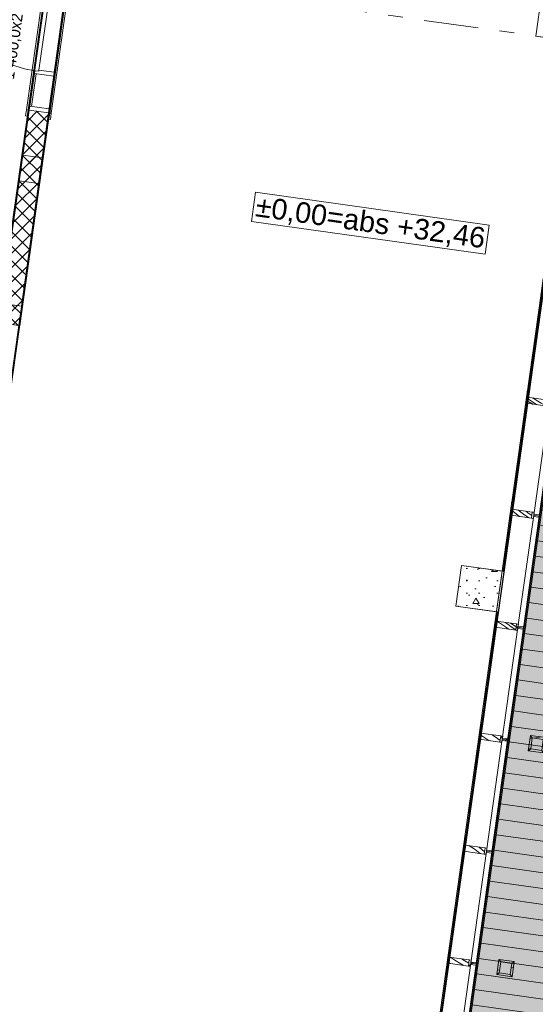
# Model space of a CAD drawing. Header units: millimetres. Extents: x 74467 to 235410, y -65 to 114857.
# Tile 61 of 256: x 92252 to 97268, y 82462 to 92040. Entities that reach past the tile are written whole.
import ezdxf
from ezdxf.enums import TextEntityAlignment as Align

# ---------------------------------------------------------------- set-up
doc = ezdxf.new("R2010")
doc.units = ezdxf.units.MM
doc.header["$MEASUREMENT"] = 0
doc.linetypes.add('Katkend topelt', pattern=[1093.611073, 529.166651, -211.666656, 141.111112, -211.666656])
doc.linetypes.add('Wipeout_Contour', pattern=[1000, 0, -1000])
for name, color, linetype in [('00 Kunstikonkursi LÜ jaoks asendi 2D', 7, 'Continuous'), ('00 Mõõdud kõrgusmärk.AR', 7, 'Continuous'), ('00 Teljed.AR', 7, 'Continuous'), ('1233 Postid.AR', 7, 'Continuous'), ('1235 Vahelaed.AR', 7, 'Continuous'), ('1245 Klaasfassaadid.AR', 7, 'Continuous'), ('1253 Terrassipostid.AR', 7, 'Continuous'), ('1253 Välisterrassid.AR', 7, 'Continuous'), ('1311 Siseseinad.AR', 7, 'Continuous'), ('1326 Seinapinnad.SA', 7, 'Continuous'), ('1331 Sisseehitatud sisustus.SA', 7, 'Continuous'), ('9350 Netopind.AR', 7, 'Continuous'), ('Aken', 7, 'Continuous'), ('I-WALL-____-OTLN.IFC Model', 7, 'Continuous'), ('Ruumi tekst', 7, 'Continuous'), ('Uks', 7, 'Continuous'), ('Ukse tähis', 7, 'Continuous')]:
    doc.layers.add(name, color=color, linetype=linetype)
doc.styles.add('GENERATED_STYLE_2', font='txt', dxfattribs={"width": 0.84})
doc.styles.add('GENERATED_STYLE_3', font='txt')
doc.styles.add('GENERATED_STYLE_4', font='txt', dxfattribs={"width": 0.84})
pattern_1 = [(45, (0, 0), (-70.71068, 70.71068), []), (135, (0, 0), (70.71068, 70.71068), [])]
pattern_2 = [(10, (0, 0), (-15.628336, 88.632695), [])]
pattern_3 = [(45, (0, 0), (-176.7767, 176.7767), []), (45, (-35.36, 35.36), (-176.7767, 176.7767), []), (45, (-70.7, 70.7), (-176.7767, 176.7767), [])]

# ---------------------------------------------------------------- blocks, each defined once
blk = doc.blocks.new('Slab_2_1', base_point=(97924.2, 91486.6))
at = {"layer": '1253 Välisterrassid.AR', "linetype": 'Continuous', "lineweight": 13, "true_color": 0xcdcecd}
h = blk.add_hatch(dxfattribs=at)
h.set_pattern_fill('Põrandalaud_0001', color=254, style=0, pattern_type=2)
h.set_pattern_definition([(352, (109408.39, 80356.21), (21.1543, 150.5207), [])])
h.paths.add_polyline_path([(97924.2, 91486.6), (94848.5, 69601.6), (97576.7, 69218.2), (100269, 88374.9), (121846.9, 85342.4), (119898.5, 71478.6), (121636.4, 71234.4), (123968.3, 87826.3)])
at = {"layer": '1253 Välisterrassid.AR', "color": 7, "linetype": 'Continuous', "lineweight": 13, "flags": 128}
blk.add_lwpolyline([(97924.2, 91486.6), (123968.3, 87826.3), (121636.4, 71234.4), (119898.5, 71478.6), (121846.9, 85342.4), (100269, 88374.9), (97576.7, 69218.2), (94848.5, 69601.6)], close=True, dxfattribs=at)
blk = doc.blocks.new('Slab_18_1', base_point=(93030.2, 94685.9))
at = {"color": 254, "linetype": 'Wipeout_Contour', "lineweight": 0, "ltscale": 774606.085274}
blk.add_wipeout([(93030.2, 94685.9), (90077.6, 73665.2), (95019, 72970.7), (98070.9, 94685.9), (96652.6, 94685.9), (94919.6, 94685.9)], dxfattribs=at).dxf.layer = '1235 Vahelaed.AR'
at = {"layer": '1235 Vahelaed.AR', "color": 7, "linetype": 'Continuous', "lineweight": 13, "flags": 128}
for points in [[(91081.9, 80814.9), (93030.2, 94685.9)], [(97860.1, 93185.9), (95019, 72970.7)]]:
    blk.add_lwpolyline(points, dxfattribs=at)
blk = doc.blocks.new('Slab_21_1', base_point=(85488.4, 103235.9))
at = {"layer": '1235 Vahelaed.AR', "color": 7, "linetype": 'Continuous', "lineweight": 13, "flags": 128}
blk.add_lwpolyline([(92532.7, 91133.4), (92269.1, 89251.8), (83692.5, 90457.2), (85488.4, 103235.9), (92952.6, 103235.9), (92952.6, 98575.9), (92952.6, 97085.9), (92952.6, 95885.9), (92742.6, 95885.9), (92742.6, 95485.9), (93142.6, 95485.9), (92577.6, 91453.2)], dxfattribs=at)
blk = doc.blocks.new('Fuajee_garderoob_RG 102_9_1', base_point=(90352.1, 74827.7))
at = {"layer": '9350 Netopind.AR', "color": 7, "linetype": 'Continuous', "lineweight": 13, "flags": 128}
blk.add_lwpolyline([(92830.8, 93185.9), (89968.3, 72815.5), (94909.7, 72121.1), (95368.5, 75385.5), (94962.5, 75442.6), (95018.2, 75838.7), (95424.2, 75781.7), (96134, 80832), (95728, 80889.1), (95783.6, 81285.2), (96189.6, 81228.1), (96899.4, 86278.5), (96493.4, 86335.6), (96549.1, 86731.7), (96955.1, 86674.6), (97678.8, 91824), (97272.8, 91881.1), (97328.5, 92277.2), (97724.6, 92221.5), (97860.1, 93185.9)], close=True, dxfattribs=at)
blk = doc.blocks.new('Väike arvutiklass_RG 113_26_1', base_point=(85199.6, 95286.9))
at = {"layer": '9350 Netopind.AR', "color": 7, "linetype": 'Continuous', "lineweight": 13, "flags": 128}
blk.add_lwpolyline([(84050.4, 90417), (92071.5, 89289.7), (92528, 92537.8), (92320.1, 92567), (92378.5, 92982.9), (92586.5, 92953.7), (92764.6, 94221.2), (84743.4, 95348.5), (84684.3, 94927.7), (84466.5, 94958.3), (84347.5, 94111.6), (84763.4, 94053.2), (84704.9, 93637.3), (84288.5, 93695.8), (83886.9, 90833.8), (84104.6, 90803.2)], close=True, dxfattribs=at)
at = {"layer": 'Ruumi tekst', "color": 7, "lineweight": 13, "char_height": 120, "attachment_point": 1, "rotation": 352}
for s, insert, style in [('\\A1;{\\pql;\\pt0,4600;\\fArial|b0|i0|c0|p34;RG 113\\fArial|b0|i0|c0|p34;\\A1{\\H.66x;\\S^  ;}\\fArial|b0|i0|c0|p34;\\fArial|b0|i0|c0|p34;\\A1{\\H.66x;\\S^  ;}}', (85293.7, 95237.8), 'GENERATED_STYLE_4'), ('\\A1;{\\pql;\\pt0,500;\\fArial|b1|i0|c0|p34;Väike arvutiklass\\fArial|b1|i0|c0|p34;\\A1{\\H.66x;\\S^  ;}\\fArial|b1|i0|c0|p34;\\fArial|b1|i0|c0|p34;\\A1{\\H.66x;\\S^  ;}}', (85266.7, 95045.6), 'GENERATED_STYLE_2'), ('\\A1;{\\pql;\\pt0,4600;\\fArial|b0|i0|c0|p34;41,0\\fArial|b0|i0|c0|p34;\\A1{\\H.66x;\\S^  ;}\\fArial|b0|i0|c0|p34; m\\fArial|b0|i0|c0|p34;\\A1{\\H.66x;\\S2^  ;}}', (85239.5, 94851.8), 'GENERATED_STYLE_4')]:
    blk.add_mtext(s, dxfattribs=dict(at, insert=insert, style=style))
blk = doc.blocks.new('Opening_47_1')
at = {"layer": '1326 Seinapinnad.SA', "color": 7, "linetype": 'Continuous', "lineweight": 13, "flags": 128}
for points in [[(97682.9, 91803.2), (96834.4, 85765.7)], [(96837.4, 85765.3), (97685.9, 91802.8)], [(97685.9, 91802.8), (97682.9, 91803.2)], [(96347.2, 82299.2), (96350.2, 82298.8)]]:
    blk.add_lwpolyline(points, dxfattribs=at)
at = {"layer": '1326 Seinapinnad.SA', "color": 7, "linetype": 'Continuous', "lineweight": 15, "flags": 128}
for points in [[(96834.4, 85765.7), (96347.2, 82299.2)], [(96350.2, 82298.8), (96837.4, 85765.3)]]:
    blk.add_lwpolyline(points, dxfattribs=at)
blk = doc.blocks.new('Opening_60_1')
at = {"layer": '1326 Seinapinnad.SA', "color": 7, "linetype": 'Continuous', "lineweight": 13, "flags": 128}
for points in [[(92512.1, 92540), (92317.8, 91163.6)], [(92333.7, 91161.4), (92527.9, 92537.8)], [(92527.9, 92537.8), (92334.9, 91161.2)], [(92344.8, 91159.8), (92538.5, 92541.3)], [(92527.9, 92537.8), (92512.1, 92540)], [(92528.6, 92542.7), (92527.9, 92537.8)], [(92538.5, 92541.3), (92528.6, 92542.7)], [(92724, 92423.4), (92727.5, 92519.8), (92532.6, 91133.4)], [(92737.4, 92518.4), (92543.3, 91131.9)], [(92559.1, 91129.7), (92753.2, 92516.2)], [(92542.5, 91132), (92724, 92423.4)]]:
    blk.add_lwpolyline(points, dxfattribs=at)
at = {"layer": '1326 Seinapinnad.SA', "color": 7, "linetype": 'Continuous', "lineweight": 15, "flags": 128}
for points in [[(92753.2, 92516.2), (92737.4, 92518.4)], [(92317.8, 91163.6), (92333.7, 91161.4)], [(92334.9, 91161.2), (92344.8, 91159.8)], [(92532.6, 91133.4), (92542.5, 91132)], [(92543.3, 91131.9), (92559.1, 91129.7)]]:
    blk.add_lwpolyline(points, dxfattribs=at)
blk = doc.blocks.new('Wall_44_1', base_point=(92471.3, 90697.4))
at = {"layer": '1311 Siseseinad.AR', "linetype": 'Continuous', "lineweight": 13, "true_color": 0x50504f}
h = blk.add_hatch(dxfattribs=at)
h.set_pattern_fill('Plokk_õõnesbetoon_0001', color=251, style=0, pattern_type=2)
h.set_pattern_definition(pattern_1)
h.paths.add_polyline_path([(92080, 89278.4), (92268.2, 89252), (92471.3, 90697.4), (92283.2, 90723.8)])
at = {"layer": '1311 Siseseinad.AR', "color": 7, "linetype": 'Continuous', "lineweight": 15, "flags": 128}
for points in [[(92283.2, 90723.8), (92080, 89278.4)], [(92268.2, 89252), (92471.3, 90697.4)]]:
    blk.add_lwpolyline(points, dxfattribs=at)
at = {"layer": '1311 Siseseinad.AR', "color": 7, "linetype": 'Continuous', "lineweight": 13, "flags": 128}
blk.add_lwpolyline([(92471.3, 90697.4), (92283.2, 90723.8)], dxfattribs=at)
blk = doc.blocks.new('Wall_46_1', base_point=(92269.2, 89251.8))
at = {"layer": '1311 Siseseinad.AR', "linetype": 'Continuous', "lineweight": 13, "true_color": 0x50504f}
h = blk.add_hatch(dxfattribs=at)
h.set_pattern_fill('Plokk_õõnesbetoon_0001', color=251, style=0, pattern_type=2)
h.set_pattern_definition(pattern_1)
h.paths.add_polyline_path([(92053.6, 89090.3), (92080, 89278.4), (84039.1, 90408.5), (84012.6, 90220.4)])
h = blk.add_hatch(dxfattribs=at)
h.set_pattern_fill('Plokk_õõnesbetoon_0001', color=251, style=0, pattern_type=2)
h.set_pattern_definition(pattern_1)
h.paths.add_polyline_path([(92241.7, 89063.8), (92268.2, 89252), (92080, 89278.4), (92053.6, 89090.3)])
at = {"layer": '1311 Siseseinad.AR', "color": 7, "linetype": 'Continuous', "lineweight": 13, "flags": 128}
blk.add_lwpolyline([(84039.1, 90408.5), (84012.6, 90220.4)], dxfattribs=at)
at = {"layer": '1311 Siseseinad.AR', "color": 7, "linetype": 'Continuous', "lineweight": 15, "flags": 128}
for points in [[(92080, 89278.4), (84039.1, 90408.5)], [(84012.6, 90220.4), (92053.6, 89090.3)]]:
    blk.add_lwpolyline(points, dxfattribs=at)
at = {"layer": 'I-WALL-____-OTLN.IFC Model', "color": 7, "linetype": 'Continuous', "lineweight": 15}
for p, q in [((92268.2, 89252), (92080, 89278.4)), ((92053.6, 89090.3), (92241.7, 89063.8))]:
    blk.add_line(p, q, dxfattribs=at)
blk = doc.blocks.new('Door with Sidelight on Side 2 24')
at = {"layer": 'Uks', "color": 7, "linetype": 'Continuous', "lineweight": 13}
for p, q in [((632, 0), (632, 984)), ((632, 984), (672, 984)), ((672, 984), (672, 0)), ((-660, 0), (-700, 0)), ((-700, 0), (-700, -190)), ((-700, -190), (-700, 0)), ((-700, -190), (-700, 0)), ((-660, -190), (-660, 0)), ((-312, 0), (-340, 0)), ((-340, 0), (-340, -190)), ((-312, -40), (-312, 0)), ((672, 0), (632, 0)), ((700, 0), (672, 0)), ((672, 0), (672, -40)), ((700, -190), (700, 0)), ((700, -190), (700, 0)), ((700, -190), (700, 0)), ((-660, -18), (-340, -18)), ((-300, -40), (-312, -40)), ((660, -40), (-300, -40)), ((-300, -190), (-300, -40)), ((672, -40), (660, -40)), ((660, -40), (660, -190)), ((-700, -190), (-660, -190)), ((-660, -190), (660, -190)), ((-340, -190), (-660, -190)), ((-340, -190), (-300, -190)), ((660, -190), (700, -190))]:
    blk.add_line(p, q, dxfattribs=at)
at = {"layer": 'Uks', "color": 7, "linetype": 'Continuous', "lineweight": 13, "flags": 128}
blk.add_lwpolyline([(-340, 0), (-660, 0), (-660, -190), (-340, -190)], close=True, dxfattribs=at)
at = {"layer": 'Uks', "color": 7, "linetype": 'Continuous', "lineweight": 13}
blk.add_arc((672, 0), 984, 90, 180, dxfattribs=at)
blk = doc.blocks.new('Door Stamp 24')
at = {"layer": 'Ukse tähis', "color": 7, "lineweight": 13, "style": 'GENERATED_STYLE_2'}
for tag, p in [('AC_WIDO_ID', (-460.3, -326.6)), ('AC_TextStyle_4', (-460.3, -506))]:
    blk.add_attdef(tag, text='', height=110, dxfattribs=at).set_placement(p, align=Align.TOP_LEFT)
blk = doc.blocks.new('Wall_54_1', base_point=(92435.9, 90445.6))
at = {"layer": '1311 Siseseinad.AR', "linetype": 'Continuous', "lineweight": 13, "true_color": 0x50504f}
h = blk.add_hatch(dxfattribs=at)
h.set_pattern_fill('Plokk_õõnesbetoon_0001', color=251, style=0, pattern_type=2)
h.set_pattern_definition(pattern_1)
h.paths.add_polyline_path([(92594.2, 92942.5), (92782.3, 92916.1), (92803.1, 93064.5), (92615, 93090.9)])
h = blk.add_hatch(dxfattribs=at)
h.set_pattern_fill('Plokk_õõnesbetoon_0001', color=251, style=0, pattern_type=2)
h.set_pattern_definition(pattern_1)
h.paths.add_polyline_path([(92538.6, 92546.3), (92726.8, 92520), (92538.6, 92546.4)])
h = blk.add_hatch(dxfattribs=at)
h.set_pattern_fill('Plokk_õõnesbetoon_0001', color=251, style=0, pattern_type=2)
h.set_pattern_definition(pattern_1)
h.paths.add_polyline_path([(92344.2, 91159.9), (92247.8, 90472), (92435.9, 90445.6), (92532.4, 91133.5)])
at = {"layer": '1311 Siseseinad.AR', "color": 7, "linetype": 'Continuous', "lineweight": 13}
for p, q in [((92726.8, 92520), (92538.6, 92546.3)), ((92532.4, 91133.5), (92344.2, 91159.9))]:
    blk.add_line(p, q, dxfattribs=at)
at = {"layer": '1311 Siseseinad.AR', "color": 7, "linetype": 'Continuous', "lineweight": 15, "flags": 128}
for points in [[(92615, 93090.9), (92594.2, 92942.5)], [(92782.3, 92916.1), (92803.1, 93064.5)], [(92538.6, 92546.4), (92538.6, 92546.3)], [(92344.2, 91159.9), (92247.8, 90472)], [(92435.9, 90445.6), (92532.4, 91133.5)]]:
    blk.add_lwpolyline(points, dxfattribs=at)
at = {"layer": '1311 Siseseinad.AR', "color": 7, "linetype": 'Continuous', "lineweight": 13, "flags": 128}
blk.add_lwpolyline([(92435.9, 90445.6), (92247.8, 90472)], dxfattribs=at)
at = {"layer": 'Uks', "color": 7, "linetype": 'Continuous', "lineweight": 13, "zscale": 1000, "rotation": 82.01896921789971}
blk.add_blockref('Door with Sidelight on Side 2 24', (92441.4, 91853.1), dxfattribs=at)
at = {"layer": 'Ukse tähis', "color": 7, "lineweight": 13}
ref = blk.add_blockref('Door Stamp 24', (92441.4, 91853.1), dxfattribs=dict(at, rotation=82.01896921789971))
ref.add_attrib('AC_TextStyle_4', '1\xa0400,0x2\xa0100,0', dxfattribs={"color": 7, "lineweight": 13, "height": 110, "rotation": 82.01897, "style": 'GENERATED_STYLE_2'}).set_placement((92085.3, 91469.5), align=Align.TOP_LEFT)
ref.add_attrib('AC_WIDO_ID', 'SU-151/5', dxfattribs={"color": 7, "lineweight": 13, "height": 110, "rotation": 82.01897, "style": 'GENERATED_STYLE_2'}).set_placement((91909.1, 91495.7), align=Align.TOP_LEFT)
blk = doc.blocks.new('Wall_296_1', base_point=(90943.3, 79824.6))
at = {"layer": '1326 Seinapinnad.SA', "linetype": 'Continuous', "lineweight": 0, "true_color": 0xfefefe}
blk.add_hatch(color=7, dxfattribs=at).paths.add_polyline_path([(92241.7, 89063.6), (92251.6, 89062.2), (92542.5, 91132), (92532.6, 91133.4)])
at = {"layer": '1326 Seinapinnad.SA', "color": 7, "linetype": 'Continuous', "lineweight": 15, "flags": 128}
for points in [[(92532.6, 91133.4), (92241.7, 89063.6)], [(92251.6, 89062.2), (92542.5, 91132)]]:
    blk.add_lwpolyline(points, dxfattribs=at)
blk = doc.blocks.new('Wall_315_1', base_point=(92538.5, 92541.3))
at = {"layer": '1326 Seinapinnad.SA', "linetype": 'Continuous', "lineweight": 0, "true_color": 0xfefefe}
blk.add_hatch(color=7, dxfattribs=at).paths.add_polyline_path([(92071, 89279.7), (92080.9, 89278.3), (92344.8, 91159.8), (92334.9, 91161.2)])
at = {"layer": '1326 Seinapinnad.SA', "color": 7, "linetype": 'Continuous', "lineweight": 15, "flags": 128}
for points in [[(92334.9, 91161.2), (92072.4, 89289.6)], [(92080.9, 89278.3), (92344.8, 91159.8)], [(92071, 89279.7), (92080.9, 89278.3)]]:
    blk.add_lwpolyline(points, dxfattribs=at)
blk = doc.blocks.new('Rhombus Window Opening 24')
at = {"layer": 'Aken', "color": 7, "linetype": 'Continuous', "lineweight": 13}
for p, q in [((-3500.5, 3), (3500.5, 3)), ((-3500.5, 0), (3500.5, 0))]:
    blk.add_line(p, q, dxfattribs=at)
at = {"layer": 'Aken', "color": 7, "linetype": 'Continuous', "lineweight": 15}
for p, q in [((-3500.5, 0), (-3500.5, 3)), ((3500.5, 0), (3500.5, 3))]:
    blk.add_line(p, q, dxfattribs=at)
blk = doc.blocks.new('Wall_536_1', base_point=(94912.5, 72069.2))
at = {"layer": 'Aken', "color": 7, "linetype": 'Continuous', "lineweight": 13, "zscale": 1000, "rotation": 82.00000003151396}
blk.add_blockref('Rhombus Window Opening 24', (96350.2, 82298.8), dxfattribs=at)
blk = doc.blocks.new('Wall_650_1', base_point=(92744.8, 92571.9))
at = {"layer": '1331 Sisseehitatud sisustus.SA', "color": 253, "linetype": 'Continuous', "lineweight": 13, "true_color": 0xa5a6a4, "flags": 128}
for points in [[(92744.8, 92571.9), (92737.4, 92518.4)], [(92760.7, 92569.7), (92744.8, 92571.9)], [(92753.2, 92516.2), (92760.7, 92569.7)], [(92543.3, 91131.9), (92535, 91072.5)], [(92550.8, 91070.3), (92559.1, 91129.7)], [(92535, 91072.5), (92550.8, 91070.3)]]:
    blk.add_lwpolyline(points, dxfattribs=at)
blk = doc.blocks.new('Wall_651_1', base_point=(92527.9, 92537.8))
at = {"layer": '1331 Sisseehitatud sisustus.SA', "color": 253, "linetype": 'Continuous', "lineweight": 13, "true_color": 0xa5a6a4, "flags": 128}
for points in [[(92317.8, 91163.6), (92309.5, 91104.2)], [(92309.5, 91104.2), (92325.3, 91102)], [(92325.3, 91102), (92333.7, 91161.4)]]:
    blk.add_lwpolyline(points, dxfattribs=at)
blk = doc.blocks.new('Column_38_1', base_point=(97037.6, 82734.8))
at = {"layer": '1253 Terrassipostid.AR', "linetype": 'Continuous', "lineweight": 13, "true_color": 0x8c8d8c}
h = blk.add_hatch(dxfattribs=at)
h.set_pattern_fill('Puit_0001', color=252, style=0, pattern_type=2)
h.set_pattern_definition(pattern_2)
h.paths.add_polyline_path([(96914.2, 82898.5), (96893.3, 82750), (96917, 82767.9), (96932, 82874.8)])
h = blk.add_hatch(dxfattribs=at)
h.set_pattern_fill('Puit_0001', color=252, style=0, pattern_type=2)
h.set_pattern_definition(pattern_2)
h.paths.add_polyline_path([(97062.7, 82877.7), (96914.2, 82898.5), (96932, 82874.8), (97039, 82859.8)])
h = blk.add_hatch(dxfattribs=at)
h.set_pattern_fill('Puit_0001', color=252, style=0, pattern_type=2)
h.set_pattern_definition(pattern_2)
h.paths.add_polyline_path([(97041.8, 82729.1), (97062.7, 82877.7), (97039, 82859.8), (97024, 82752.8)])
h = blk.add_hatch(dxfattribs=at)
h.set_pattern_fill('Puit_0001', color=252, style=0, pattern_type=2)
h.set_pattern_definition(pattern_2)
h.paths.add_polyline_path([(96893.3, 82750), (97041.8, 82729.1), (97024, 82752.8), (96917, 82767.9)])
at = {"layer": '1253 Terrassipostid.AR', "color": 7, "linetype": 'Continuous', "lineweight": 13, "flags": 128}
for points in [[(96914.2, 82898.5), (96893.3, 82750)], [(97062.7, 82877.7), (96914.2, 82898.5)], [(96914.2, 82898.5), (96932, 82874.8)], [(96917, 82767.9), (96932, 82874.8)], [(96932, 82874.8), (97039, 82859.8)], [(97039, 82859.8), (97024, 82752.8)], [(97062.7, 82877.7), (97039, 82859.8)], [(97041.8, 82729.1), (97062.7, 82877.7)], [(96893.3, 82750), (96917, 82767.9)], [(97024, 82752.8), (96917, 82767.9)], [(96893.3, 82750), (97041.8, 82729.1)], [(97024, 82752.8), (97041.8, 82729.1)]]:
    blk.add_lwpolyline(points, dxfattribs=at)
blk = doc.blocks.new('Column_40_1', base_point=(97343.8, 84913.4))
at = {"layer": '1253 Terrassipostid.AR', "linetype": 'Continuous', "lineweight": 13, "true_color": 0x8c8d8c}
h = blk.add_hatch(dxfattribs=at)
h.set_pattern_fill('Puit_0001', color=252, style=0, pattern_type=2)
h.set_pattern_definition(pattern_2)
h.paths.add_polyline_path([(97220.3, 85077.1), (97199.5, 84928.6), (97223.2, 84946.5), (97238.2, 85053.4)])
h = blk.add_hatch(dxfattribs=at)
h.set_pattern_fill('Puit_0001', color=252, style=0, pattern_type=2)
h.set_pattern_definition(pattern_2)
h.paths.add_polyline_path([(97368.9, 85056.3), (97220.3, 85077.1), (97238.2, 85053.4), (97345.2, 85038.4)])
h = blk.add_hatch(dxfattribs=at)
h.set_pattern_fill('Puit_0001', color=252, style=0, pattern_type=2)
h.set_pattern_definition(pattern_2)
h.paths.add_polyline_path([(97348, 84907.7), (97368.9, 85056.3), (97345.2, 85038.4), (97330.1, 84931.4)])
h = blk.add_hatch(dxfattribs=at)
h.set_pattern_fill('Puit_0001', color=252, style=0, pattern_type=2)
h.set_pattern_definition(pattern_2)
h.paths.add_polyline_path([(97199.5, 84928.6), (97348, 84907.7), (97330.1, 84931.4), (97223.2, 84946.5)])
at = {"layer": '1253 Terrassipostid.AR', "color": 7, "linetype": 'Continuous', "lineweight": 13, "flags": 128}
for points in [[(97220.3, 85077.1), (97199.5, 84928.6)], [(97368.9, 85056.3), (97220.3, 85077.1)], [(97220.3, 85077.1), (97238.2, 85053.4)], [(97223.2, 84946.5), (97238.2, 85053.4)], [(97238.2, 85053.4), (97345.2, 85038.4)], [(97345.2, 85038.4), (97330.1, 84931.4)], [(97368.9, 85056.3), (97345.2, 85038.4)], [(97348, 84907.7), (97368.9, 85056.3)], [(97199.5, 84928.6), (97223.2, 84946.5)], [(97199.5, 84928.6), (97348, 84907.7)], [(97330.1, 84931.4), (97223.2, 84946.5)], [(97330.1, 84931.4), (97348, 84907.7)]]:
    blk.add_lwpolyline(points, dxfattribs=at)
blk = doc.blocks.new('Column_61_1', base_point=(96719.3, 86505.8))
at = {"layer": '1233 Postid.AR', "linetype": 'Continuous', "lineweight": 13, "true_color": 0x8c8d8c}
h = blk.add_hatch(dxfattribs=at)
h.set_pattern_fill('Betoon_0001', color=252, style=0, pattern_type=2)
h.set_pattern_definition([(0, (0, 0), (0, 623.5383), [60, -300]), (0, (180, 311.8), (0, 623.5383), [60, -300]), (60, (0, 0), (-540, 311.7692), [60, -300]), (60, (360, 0), (-540, 311.7692), [60, -300]), (120, (60, 0), (540, 311.7692), [60, -300]), (120, (420, 0), (540, 311.7692), [60, -300]), (0, (0, 60), (0, 120), [0, -120, 0, -180.00001]), (45, (60, 60), (-84.85282, 84.85282), [0, -90, 0, -150.00001])])
h.paths.add_polyline_path([(96493.4, 86335.6), (96889.5, 86279.9), (96945.2, 86676), (96549.1, 86731.7)])
at = {"layer": '1233 Postid.AR', "color": 7, "linetype": 'Continuous', "lineweight": 15, "flags": 128}
blk.add_lwpolyline([(96493.4, 86335.6), (96889.5, 86279.9), (96945.2, 86676), (96549.1, 86731.7)], close=True, dxfattribs=at)
blk = doc.blocks.new('*X3541')
at = {"layer": '1245 Klaasfassaadid.AR', "color": 7, "linetype": 'Continuous', "lineweight": 13}
for p, q in [((96439.4, 82860.2), (96420.8, 82873)), ((96441.3, 82859), (96439.4, 82860.2)), ((96445.3, 82917.8), (96443.1, 82919.3)), ((96485.7, 82891.3), (96445.3, 82917.8)), ((96526.5, 82865.4), (96485.7, 82891.3)), ((96565.3, 82841.5), (96526.5, 82865.4)), ((96560.8, 82898.9), (96553.2, 82903.8)), ((96621.1, 82861.2), (96560.8, 82898.9))]:
    blk.add_line(p, q, dxfattribs=at)
blk = doc.blocks.new('*X3542')
at = {"layer": '1245 Klaasfassaadid.AR', "color": 7, "linetype": 'Continuous', "lineweight": 13}
for p, q in [((96623.4, 84001.8), (96615.1, 84005.9)), ((96661.7, 83979.3), (96623.4, 84001.8)), ((96698.4, 83954.4), (96661.7, 83979.3)), ((96731.1, 83929.1), (96698.4, 83954.4)), ((96773.6, 83946), (96722.7, 83990.8))]:
    blk.add_line(p, q, dxfattribs=at)
blk = doc.blocks.new('*X3543')
at = {"layer": '1245 Klaasfassaadid.AR', "color": 7, "linetype": 'Continuous', "lineweight": 13}
for p, q in [((96747, 85074.8), (96731.8, 85085.8)), ((96814.5, 85028.1), (96747, 85074.8)), ((96898.4, 85048.4), (96848.3, 85084)), ((96925.8, 85028.9), (96898.4, 85048.4))]:
    blk.add_line(p, q, dxfattribs=at)
blk = doc.blocks.new('*X3545')
at = {"layer": '1245 Klaasfassaadid.AR', "color": 7, "linetype": 'Continuous', "lineweight": 13}
for p, q in [((96893.5, 86188.4), (96900.1, 86184.6)), ((96900.1, 86184.6), (96939.8, 86159.5)), ((96939.8, 86159.5), (96978.4, 86132.6)), ((97000.1, 86158.6), (96975, 86177)), ((96989.5, 86124.4), (96978.4, 86132.6)), ((97000.4, 86116.1), (96989.5, 86124.4)), ((97033.9, 86134.1), (97000.1, 86158.6)), ((97005.5, 86112.1), (97000.4, 86116.1)), ((97072.2, 86140.6), (97025.7, 86169.9)), ((97067.8, 86109.5), (97033.9, 86134.1)), ((97081.2, 86135), (97072.2, 86140.6)), ((97076.7, 86103.1), (97067.8, 86109.5))]:
    blk.add_line(p, q, dxfattribs=at)
blk = doc.blocks.new('*X3546')
at = {"layer": '1245 Klaasfassaadid.AR', "color": 7, "linetype": 'Continuous', "lineweight": 13}
for p, q in [((97050.9, 87254.3), (97037.9, 87263.5)), ((97152.7, 87230.9), (97096.5, 87270.7)), ((97115, 87208.6), (97050.9, 87254.3)), ((97116.9, 87207.3), (97115, 87208.6)), ((97204.5, 87195), (97152.7, 87230.9)), ((97193.2, 87246.5), (97175.2, 87259.7)), ((97233.4, 87218), (97193.2, 87246.5))]:
    blk.add_line(p, q, dxfattribs=at)
blk = doc.blocks.new('*X3547')
at = {"layer": '1245 Klaasfassaadid.AR', "color": 7, "linetype": 'Continuous', "lineweight": 13}
for p, q in [((97187.7, 88329.9), (97203.8, 88321.2)), ((97240.7, 88322.6), (97191.3, 88355.3)), ((97213.4, 88316.4), (97203.8, 88321.2)), ((97222.9, 88311.4), (97213.4, 88316.4)), ((97283.5, 88294.7), (97240.7, 88322.6)), ((97277.2, 88339.6), (97243.6, 88360.9)), ((97325.9, 88309.6), (97277.2, 88339.6)), ((97232.4, 88306.2), (97222.9, 88311.4)), ((97241.7, 88300.8), (97232.4, 88306.2)), ((97242.3, 88300.5), (97241.7, 88300.8)), ((97371.6, 88282.3), (97325.9, 88309.6))]:
    blk.add_line(p, q, dxfattribs=at)
blk = doc.blocks.new('Curtain Wall_31_1')
at = {"layer": '1245 Klaasfassaadid.AR', "linetype": 'Continuous', "lineweight": 0, "true_color": 0x000000}
h = blk.add_hatch(dxfattribs=at)
h.set_pattern_fill('Alumiinium_0001', color=178, style=0, pattern_type=2)
h.set_pattern_definition(pattern_3)
h.paths.add_polyline_path([(97248, 87188.8), (97250.7, 87207.7), (97276.9, 87204), (97280, 87225.8), (97253.7, 87229.4), (97256.4, 87248.3), (97238.1, 87250.8), (97229.7, 87191.4)])
h = blk.add_hatch(dxfattribs=at)
h.set_pattern_fill('Alumiinium_0001', color=178, style=0, pattern_type=2)
h.set_pattern_definition(pattern_3)
h.paths.add_polyline_path([(97094.9, 86099.5), (97097.6, 86118.4), (97123.8, 86114.7), (97126.9, 86136.5), (97100.6, 86140.1), (97103.3, 86159), (97085, 86161.5), (97076.6, 86102.1)])
h = blk.add_hatch(dxfattribs=at)
h.set_pattern_fill('Alumiinium_0001', color=178, style=0, pattern_type=2)
h.set_pattern_definition(pattern_3)
h.paths.add_polyline_path([(97157.6, 86109.9), (97160.6, 86131.7), (97153.1, 86132.8), (97126.9, 86136.5), (97123.8, 86114.7), (97150.1, 86111)])
h = blk.add_hatch(dxfattribs=at)
h.set_pattern_fill('Alumiinium_0001', color=178, style=0, pattern_type=2)
h.set_pattern_definition(pattern_3)
h.paths.add_polyline_path([(97165.7, 86089.6), (97174.1, 86149), (97155.7, 86151.6), (97153.1, 86132.8), (97160.6, 86131.7), (97157.6, 86109.9), (97150.1, 86111), (97147.4, 86092.2)])
h = blk.add_hatch(dxfattribs=at)
h.set_pattern_fill('Alumiinium_0001', color=178, style=0, pattern_type=2)
h.set_pattern_definition(pattern_3)
h.paths.add_polyline_path([(96941.8, 85010.2), (96944.5, 85029.1), (96970.7, 85025.4), (96973.8, 85047.2), (96947.5, 85050.8), (96950.2, 85069.7), (96931.9, 85072.2), (96923.5, 85012.8)])
h = blk.add_hatch(dxfattribs=at)
h.set_pattern_fill('Alumiinium_0001', color=178, style=0, pattern_type=2)
h.set_pattern_definition(pattern_3)
h.paths.add_polyline_path([(97012.6, 85000.3), (97021, 85059.7), (97002.6, 85062.3), (97000, 85043.5), (97007.5, 85042.4), (97004.5, 85020.6), (96997, 85021.7), (96994.4, 85002.9)])
h = blk.add_hatch(dxfattribs=at)
h.set_pattern_fill('Alumiinium_0001', color=178, style=0, pattern_type=2)
h.set_pattern_definition(pattern_3)
h.paths.add_polyline_path([(97004.5, 85020.6), (97007.5, 85042.4), (97000, 85043.5), (96973.8, 85047.2), (96970.7, 85025.4), (96997, 85021.7)])
h = blk.add_hatch(dxfattribs=at)
h.set_pattern_fill('Alumiinium_0001', color=178, style=0, pattern_type=2)
h.set_pattern_definition(pattern_3)
h.paths.add_polyline_path([(96788.7, 83921), (96791.4, 83939.8), (96817.6, 83936.1), (96820.7, 83957.9), (96794.5, 83961.6), (96797.1, 83980.4), (96778.8, 83982.9), (96770.4, 83923.5)])
h = blk.add_hatch(dxfattribs=at)
h.set_pattern_fill('Alumiinium_0001', color=178, style=0, pattern_type=2)
h.set_pattern_definition(pattern_3)
h.paths.add_polyline_path([(96851.4, 83931.3), (96854.5, 83953.1), (96846.9, 83954.2), (96820.7, 83957.9), (96817.6, 83936.1), (96843.9, 83932.4)])
h = blk.add_hatch(dxfattribs=at)
h.set_pattern_fill('Alumiinium_0001', color=178, style=0, pattern_type=2)
h.set_pattern_definition(pattern_3)
h.paths.add_polyline_path([(96859.5, 83911), (96867.9, 83970.4), (96849.6, 83973), (96846.9, 83954.2), (96854.5, 83953.1), (96851.4, 83931.3), (96843.9, 83932.4), (96841.3, 83913.6)])
h = blk.add_hatch(dxfattribs=at)
h.set_pattern_fill('Alumiinium_0001', color=178, style=0, pattern_type=2)
h.set_pattern_definition(pattern_3)
h.paths.add_polyline_path([(96635.7, 82831.7), (96638.3, 82850.5), (96664.5, 82846.8), (96667.6, 82868.6), (96641.4, 82872.3), (96644, 82891.1), (96625.7, 82893.6), (96617.3, 82834.2)])
h = blk.add_hatch(dxfattribs=at)
h.set_pattern_fill('Alumiinium_0001', color=178, style=0, pattern_type=2)
h.set_pattern_definition(pattern_3)
h.paths.add_polyline_path([(96698.3, 82842), (96701.4, 82863.8), (96693.8, 82864.9), (96667.6, 82868.6), (96664.5, 82846.8), (96690.8, 82843.1)])
h = blk.add_hatch(dxfattribs=at)
h.set_pattern_fill('Alumiinium_0001', color=178, style=0, pattern_type=2)
h.set_pattern_definition(pattern_3)
h.paths.add_polyline_path([(96706.5, 82821.7), (96714.8, 82881.1), (96696.5, 82883.7), (96693.8, 82864.9), (96701.4, 82863.8), (96698.3, 82842), (96690.8, 82843.1), (96688.2, 82824.3)])
at = {"layer": '1245 Klaasfassaadid.AR', "color": 7, "linetype": 'Continuous', "lineweight": 13}
for p, q in [((97193.1, 88368), (97184.7, 88308.5)), ((97040, 87278.7), (97031.6, 87219.2)), ((97238.1, 87250.8), (97229.7, 87191.4)), ((97250.7, 87207.7), (97248, 87188.8)), ((97256.4, 87248.3), (97253.7, 87229.4)), ((96886.9, 86189.4), (96878.6, 86130)), ((97085, 86161.5), (97076.6, 86102.1)), ((97097.6, 86118.4), (97094.9, 86099.5)), ((97103.3, 86159), (97100.6, 86140.1)), ((97155.7, 86151.6), (97153.1, 86132.8)), ((97155.7, 86151.6), (97174.1, 86149)), ((97174.1, 86149), (97165.7, 86089.6)), ((97150.1, 86111), (97147.4, 86092.2)), ((97147.4, 86092.2), (97165.7, 86089.6)), ((96733.8, 85100.1), (96725.5, 85040.7)), ((96931.9, 85072.2), (96923.5, 85012.8)), ((96950.2, 85069.7), (96947.5, 85050.8)), ((97002.6, 85062.3), (97000, 85043.5)), ((97002.6, 85062.3), (97021, 85059.7)), ((97021, 85059.7), (97012.6, 85000.3)), ((96944.5, 85029.1), (96941.8, 85010.2)), ((96997, 85021.7), (96994.4, 85002.9)), ((96994.4, 85002.9), (97012.6, 85000.3)), ((96580.7, 84010.8), (96572.4, 83951.4)), ((96778.8, 83982.9), (96770.4, 83923.5)), ((96791.4, 83939.8), (96788.7, 83921)), ((96797.1, 83980.4), (96794.5, 83961.6)), ((96843.9, 83932.4), (96841.3, 83913.6)), ((96841.3, 83913.6), (96859.5, 83911)), ((96849.6, 83973), (96846.9, 83954.2)), ((96849.6, 83973), (96867.9, 83970.4)), ((96867.9, 83970.4), (96859.5, 83911)), ((96427.6, 82921.5), (96419.3, 82862.1)), ((96625.7, 82893.6), (96617.3, 82834.2)), ((96644, 82891.1), (96641.4, 82872.3)), ((96696.5, 82883.7), (96693.8, 82864.9)), ((96696.5, 82883.7), (96714.8, 82881.1)), ((96714.8, 82881.1), (96706.5, 82821.7)), ((96638.3, 82850.5), (96635.7, 82831.7)), ((96690.8, 82843.1), (96688.2, 82824.3)), ((96688.2, 82824.3), (96706.5, 82821.7))]:
    blk.add_line(p, q, dxfattribs=at)
at = {"layer": '1245 Klaasfassaadid.AR', "color": 7, "linetype": 'Continuous', "lineweight": 13, "flags": 128}
for points in [[(97193.1, 88368), (97391.1, 88340.1), (97409.5, 88337.5)], [(97184.7, 88308.5), (97382.8, 88280.7), (97401.1, 88278.1)], [(97040, 87278.7), (97238.1, 87250.8), (97256.4, 87248.3)], [(97031.6, 87219.2), (97229.7, 87191.4), (97248, 87188.8)], [(97250.7, 87207.7), (97276.9, 87204), (97303.2, 87200.3)], [(97253.7, 87229.4), (97280, 87225.8), (97306.2, 87222.1)], [(96878.6, 86130), (97076.6, 86102.1), (97094.9, 86099.5)], [(96886.9, 86189.4), (97085, 86161.5), (97103.3, 86159)], [(97097.6, 86118.4), (97123.8, 86114.7), (97150.1, 86111)], [(97100.6, 86140.1), (97126.9, 86136.5), (97153.1, 86132.8)], [(96733.8, 85100.1), (96931.9, 85072.2), (96950.2, 85069.7)], [(96725.5, 85040.7), (96923.5, 85012.8), (96941.8, 85010.2)], [(96944.5, 85029.1), (96970.7, 85025.4), (96997, 85021.7)], [(96947.5, 85050.8), (96973.8, 85047.2), (97000, 85043.5)], [(96580.7, 84010.8), (96778.8, 83982.9), (96797.1, 83980.4)], [(96572.4, 83951.4), (96770.4, 83923.5), (96788.7, 83921)], [(96791.4, 83939.8), (96817.6, 83936.1), (96843.9, 83932.4)], [(96794.5, 83961.6), (96820.7, 83957.9), (96846.9, 83954.2)], [(96419.3, 82862.1), (96617.3, 82834.2), (96635.7, 82831.7)], [(96427.6, 82921.5), (96625.7, 82893.6), (96644, 82891.1)], [(96641.4, 82872.3), (96667.6, 82868.6), (96693.8, 82864.9)], [(96638.3, 82850.5), (96664.5, 82846.8), (96690.8, 82843.1)]]:
    blk.add_lwpolyline(points, dxfattribs=at)
for points in [[(97457.8, 88300.5), (97405.3, 88307.8), (97252.2, 87218.5), (97304.7, 87211.2)], [(97304.7, 87211.2), (97252.2, 87218.5), (97099.1, 86129.3), (97151.6, 86121.9)], [(97151.6, 86121.9), (97099.1, 86129.3), (96946, 85040), (96998.5, 85032.6)], [(96998.5, 85032.6), (96946, 85040), (96792.9, 83950.7), (96845.4, 83943.3)], [(96845.4, 83943.3), (96792.9, 83950.7), (96639.8, 82861.4), (96692.3, 82854)], [(96692.3, 82854), (96639.8, 82861.4), (96486.7, 81772.1), (96539.2, 81764.7)]]:
    blk.add_lwpolyline(points, close=True, dxfattribs=at)
at = {"layer": '1245 Klaasfassaadid.AR', "linetype": 'Continuous', "lineweight": 0}
for name in ['*X3547', '*X3546', '*X3545', '*X3543', '*X3542', '*X3541']:
    blk.add_blockref(name, (0, 0), dxfattribs=at)
blk = doc.blocks.new('Standard grid marker_4')
at = {"layer": '00 Teljed.AR', "color": 252, "linetype": 'Katkend topelt', "lineweight": 13, "true_color": 0x8c8d8c}
blk.add_line((8109.2, 0), (49760, 0), dxfattribs=at)
at = {"layer": '00 Teljed.AR', "color": 252, "lineweight": 13, "true_color": 0x8c8d8c, "style": 'GENERATED_STYLE_3'}
for tag, p in [('AC_MarkerText_1_0', (-55.7, -25.4)), ('AC_MarkerText_1_1', (58213.5, -25.4))]:
    blk.add_attdef(tag, text='', height=200, rotation=278, dxfattribs=at).set_placement(p, align=Align.TOP_CENTER)
blk = doc.blocks.new('Standard grid marker_13')
at = {"layer": '00 Teljed.AR', "color": 252, "linetype": 'Katkend topelt', "lineweight": 13, "true_color": 0x8c8d8c}
blk.add_line((8346.3, 0), (48793.5, 0), dxfattribs=at)
at = {"layer": '00 Teljed.AR', "color": 252, "lineweight": 13, "true_color": 0x8c8d8c, "style": 'GENERATED_STYLE_3'}
for tag, p in [('AC_MarkerText_1_0', (-55.7, -25.4)), ('AC_MarkerText_1_1', (57484.1, -25.4))]:
    blk.add_attdef(tag, text='', height=200, rotation=278, dxfattribs=at).set_placement(p, align=Align.TOP_CENTER)
blk = doc.blocks.new('Standard grid marker_16')
at = {"layer": '00 Teljed.AR', "color": 252, "linetype": 'Katkend topelt', "lineweight": 13, "true_color": 0x8c8d8c}
blk.add_line((1179.4, 0), (63858.1, 0), dxfattribs=at)
at = {"layer": '00 Teljed.AR', "color": 252, "lineweight": 13, "true_color": 0x8c8d8c, "style": 'GENERATED_STYLE_3'}
for tag, p in [('AC_MarkerText_1_0', (-179.7, -190)), ('AC_MarkerText_1_1', (65257.7, -190))]:
    blk.add_attdef(tag, text='', height=200, rotation=188, dxfattribs=at).set_placement(p, align=Align.TOP_CENTER)

msp = doc.modelspace()

# ---------------------------------------------------------------- block references
at = {"layer": '1253 Välisterrassid.AR', "color": 7, "linetype": 'Continuous', "lineweight": 13}
msp.add_blockref('Slab_2_1', (97924.2, 91486.6), dxfattribs=at)

# ---------------------------------------------------------------- next in the draw order: block references
at = {"layer": '1235 Vahelaed.AR', "color": 7, "linetype": 'Continuous', "lineweight": 13}
msp.add_blockref('Slab_18_1', (93030.2, 94685.9), dxfattribs=at)

# ---------------------------------------------------------------- next in the draw order: linework, layer by layer
at = {"layer": '9350 Netopind.AR', "color": 153, "linetype": 'Continuous', "lineweight": 0, "true_color": 0x7da59c, "flags": 128}
msp.add_lwpolyline([(92830.8, 93185.9), (89968.3, 72815.5), (94909.7, 72121.1), (95368.5, 75385.5), (94962.5, 75442.6), (95018.2, 75838.7), (95424.2, 75781.7), (96134, 80832), (95728, 80889.1), (95783.6, 81285.2), (96189.6, 81228.1), (96899.4, 86278.5), (96493.4, 86335.6), (96549.1, 86731.7), (96955.1, 86674.6), (97678.8, 91824), (97272.8, 91881.1), (97328.5, 92277.2), (97724.6, 92221.5), (97860.1, 93185.9)], close=True, dxfattribs=at)

# ---------------------------------------------------------------- next in the draw order: block references
at = {"layer": '1235 Vahelaed.AR', "color": 7, "linetype": 'Continuous', "lineweight": 13}
msp.add_blockref('Slab_21_1', (85488.4, 103235.9), dxfattribs=at)
at = {"layer": '9350 Netopind.AR', "color": 7, "linetype": 'Continuous', "lineweight": 13}
msp.add_blockref('Fuajee_garderoob_RG 102_9_1', (90352.1, 74827.7), dxfattribs=at)

# ---------------------------------------------------------------- next in the draw order: wipeouts: each hides what was drawn before it
at = {"color": 254, "linetype": 'Wipeout_Contour', "lineweight": 0, "ltscale": 1106957.325690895}
msp.add_wipeout([(86371.6, 105811.4), (85252, 103464.9), (118693.5, 103518.1), (139774.1, 103480.6), (139783.7, 82997), (142852.8, 81554), (142830.8, 105959.2)], dxfattribs=at).dxf.layer = '00 Kunstikonkursi LÜ jaoks asendi 2D'

# ---------------------------------------------------------------- next in the draw order: hatches: boundary and pattern name
at = {"layer": '00 Kunstikonkursi LÜ jaoks asendi 2D', "linetype": 'Continuous', "lineweight": 0, "true_color": 0x161513}
msp.add_hatch(color=168, dxfattribs=at).paths.add_polyline_path([(78643.2, 56207.4), (97573.7, 69203.1), (100257, 88361.1), (121836.4, 85338.7), (119894.5, 71474), (121631.9, 71230), (123957.8, 87832), (97910.8, 91471.6), (94845.4, 69585.2), (80740.1, 71575.3)])

# ---------------------------------------------------------------- next in the draw order: linework, layer by layer
at = {"layer": '00 Kunstikonkursi LÜ jaoks asendi 2D', "color": 7, "linetype": 'Continuous', "lineweight": 13, "flags": 128}
msp.add_lwpolyline([(85212.3, 103505.9), (80740.1, 71575.3), (94839, 69600.8), (97910.8, 91471.6), (123957.8, 87832), (121631.9, 71230), (139853.7, 71250.7), (139838.5, 103531.6)], close=True, dxfattribs=at)
at = {"layer": '00 Mõõdud kõrgusmärk.AR', "color": 5, "linetype": 'Continuous', "lineweight": 13, "flags": 128}
msp.add_lwpolyline([(94547, 90361.4), (96819.9, 90042), (96780.1, 89759), (94507.2, 90078.5)], close=True, dxfattribs=at)
at = {"layer": '9350 Netopind.AR', "color": 253, "linetype": 'Continuous', "lineweight": 0, "true_color": 0xbbb393, "flags": 128}
msp.add_lwpolyline([(84050.4, 90417), (92071.5, 89289.7), (92528, 92537.8), (92320.1, 92567), (92378.5, 92982.9), (92586.5, 92953.7), (92764.6, 94221.2), (84743.4, 95348.5), (84684.3, 94927.7), (84466.5, 94958.3), (84347.5, 94111.6), (84763.4, 94053.2), (84704.9, 93637.3), (84288.5, 93695.8), (83886.9, 90833.8), (84104.6, 90803.2)], close=True, dxfattribs=at)

# ---------------------------------------------------------------- next in the draw order: block references
at = {"layer": '00 Teljed.AR', "color": 7, "linetype": 'Continuous', "lineweight": 13, "zscale": 1000}
for name, p, rotation in [('Standard grid marker_13', (86741.9, 51367.4), 82.0000000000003), ('Standard grid marker_4', (91881.4, 50645.1), 82.0000000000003), ('Standard grid marker_16', (144446.7, 85251.2), 172.0000000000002)]:
    msp.add_blockref(name, p, dxfattribs=dict(at, rotation=rotation))
at = {"layer": '1233 Postid.AR', "color": 7, "lineweight": 15}
msp.add_blockref('Column_61_1', (96719.3, 86505.8), dxfattribs=at)
at = {"layer": '1245 Klaasfassaadid.AR', "linetype": 'Continuous', "lineweight": 0}
msp.add_blockref('Curtain Wall_31_1', (0, 0), dxfattribs=at)
at = {"layer": '1253 Terrassipostid.AR', "color": 7, "lineweight": 15}
for name, p in [('Column_40_1', (97343.8, 84913.4)), ('Column_38_1', (97037.6, 82734.8))]:
    msp.add_blockref(name, p, dxfattribs=at)
at = {"layer": '1311 Siseseinad.AR', "color": 7, "lineweight": 15}
for name, p in [('Wall_54_1', (92435.9, 90445.6)), ('Wall_44_1', (92471.3, 90697.4)), ('Wall_46_1', (92269.2, 89251.8))]:
    msp.add_blockref(name, p, dxfattribs=at)
at = {"layer": '1326 Seinapinnad.SA', "color": 7, "linetype": 'Continuous', "lineweight": 13}
for name in ['Opening_60_1', 'Opening_47_1']:
    msp.add_blockref(name, (0, 0), dxfattribs=at)
at = {"layer": '1326 Seinapinnad.SA', "color": 7, "lineweight": 15}
for name, p in [('Wall_296_1', (90943.3, 79824.6)), ('Wall_315_1', (92538.5, 92541.3)), ('Wall_536_1', (94912.5, 72069.2))]:
    msp.add_blockref(name, p, dxfattribs=at)
at = {"layer": '1331 Sisseehitatud sisustus.SA', "color": 253, "lineweight": 13, "true_color": 0xa5a6a4}
for name, p in [('Wall_650_1', (92744.8, 92571.9)), ('Wall_651_1', (92527.9, 92537.8))]:
    msp.add_blockref(name, p, dxfattribs=at)
at = {"layer": '9350 Netopind.AR', "color": 7, "linetype": 'Continuous', "lineweight": 13}
msp.add_blockref('Väike arvutiklass_RG 113_26_1', (85199.6, 95286.9), dxfattribs=at)

# ---------------------------------------------------------------- next in the draw order: texts
at = {"layer": '00 Mõõdud kõrgusmärk.AR', "color": 5, "linetype": 'Continuous', "lineweight": 13, "insert": (95679.1, 90170.6), "char_height": 200, "attachment_point": 2, "rotation": 352, "style": 'GENERATED_STYLE_3'}
msp.add_mtext('\\A1;{\\pqc;\\fArial|b0|i0|c0|p34;±0,00=abs +32,46}', dxfattribs=at)

doc.saveas('drawing.dxf')
